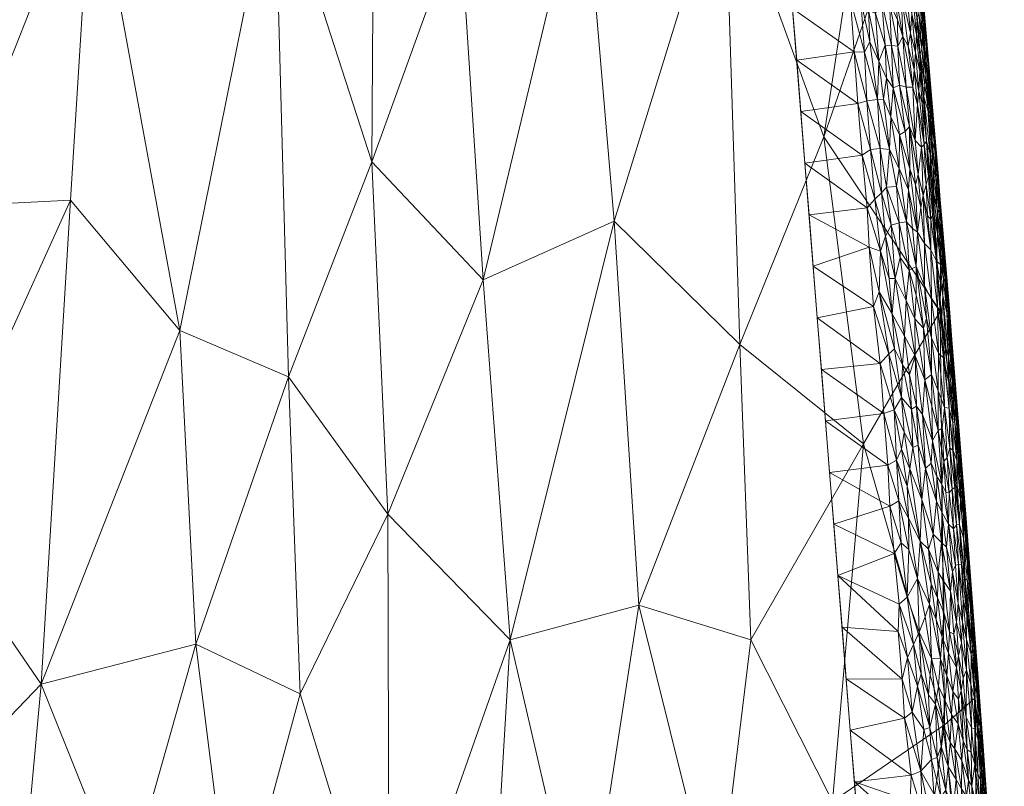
# Model space of a CAD drawing. Header units: millimetres. Extents: x -110 to 110, y 0 to 172.
# Tile 248 of 256: x 2 to 22, y 125 to 140. Entities that reach past the tile are written whole.
import ezdxf

# ---------------------------------------------------------------- set-up
doc = ezdxf.new("R2010")
doc.units = ezdxf.units.MM
doc.layers.add('A-GENM', color=13, linetype='Continuous')

# ---------------------------------------------------------------- blocks, each defined once
blk = doc.blocks.new('Model_FFAS1712-709GL0BF0 - Model_FFAS1712-709GL0BF0-430332-Preview')
at = {"layer": 'A-GENM', "lineweight": 9}
mesh = blk.add_polyface(dxfattribs=at)
corners = [(0, 169.952, 82.421), (-8.451, 169.75, 82.412), (-12.533, 168.757, 82.372), (-15.128, 165.537, 82.243), (-17.984, 148.925, 81.573), (-20.628, 115.234, 80.215), (-21.557, 81.455, 78.854), (-21.087, 64.575, 78.174), (-17.734, 57.01, 77.869), (-9.98, 53.953, 77.746), (6.908, 53.631, 77.733), (15.143, 55.351, 77.802), (20.446, 61.558, 78.052), (21.428, 95.265, 79.411), (16.038, 162.59, 82.124), (13.025, 168.426, 82.359), (6.593, 169.87, 82.417)]
mesh.append_faces([[corners[k] for k in face] for face in [(12, 10, 11)]], dxfattribs={"vtx0": -1})
mesh.append_faces([[corners[k] for k in face] for face in [(1, 3, 0), (13, 6, 12)]], dxfattribs={"vtx0": -1, "vtx1": -1})
mesh.append_faces([[corners[k] for k in face] for face in [(0, 4, 14), (6, 10, 12)]], dxfattribs={"vtx0": -1, "vtx1": -1, "vtx2": -1})
mesh.append_faces([[corners[k] for k in face] for face in [(0, 3, 4), (13, 5, 6), (6, 9, 10), (5, 13, 14)]], dxfattribs={"vtx0": -1, "vtx2": -1})
mesh.append_faces([[corners[k] for k in face] for face in [(8, 9, 7)]], dxfattribs={"vtx1": -1})
mesh.append_faces([[corners[k] for k in face] for face in [(16, 0, 14), (4, 5, 14), (6, 7, 9)]], dxfattribs={"vtx1": -1, "vtx2": -1})
mesh.append_faces([[corners[k] for k in face] for face in [(1, 2, 3), (14, 15, 16)]], dxfattribs={"vtx2": -1})
mesh = blk.add_polyface(dxfattribs=at)
corners = [(19.334, 143.746, 76.503), (18.447, 137.881, 75.332), (16.416, 143.451, 75.227), (3.51, 143.682, 74.668), (0.65, 136.466, 74.241), (-0.009, 147.442, 74.883), (9.219, 137.371, 74.354), (9.28, 146.781, 74.913), (11.011, 142.334, 74.697), (20.149, 142.784, 78.007), (19.019, 153.939, 78.512), (19.255, 131.618, 75.118), (16.732, 133.647, 74.604), (11.493, 134.96, 74.272), (16.472, 151.983, 75.875), (-2.893, 140.233, 74.464), (13.539, 143.532, 74.898), (14.164, 136.158, 74.485), (7.232, 143.511, 74.684), (4.937, 149.867, 75.037), (7.448, 149.743, 75.054), (5.3, 133.931, 74.105), (3.068, 136.588, 74.251), (7.514, 132.984, 74.069), (-1.651, 133.876, 74.09), (9.544, 130.184, 73.936), (20.819, 134.326, 77.295), (20.367, 141.823, 79.654), (20.841, 136.166, 79.426), (12.075, 150.74, 75.253), (19.805, 147.471, 79.882), (14.278, 150.91, 75.433), (0.131, 130.117, 73.869), (21.315, 130.509, 79.198)]
mesh.append_faces([[corners[k] for k in face] for face in [(33, 26, 28)]], dxfattribs={"vtx0": -1, "vtx1": -1})
mesh.append_faces([[corners[k] for k in face] for face in [(0, 1, 2), (3, 4, 5), (6, 7, 8), (9, 0, 10), (1, 11, 12), (8, 13, 6), (0, 2, 14), (4, 15, 5), (16, 17, 13), (18, 19, 20), (21, 3, 18), (3, 21, 22), (23, 18, 6), (15, 4, 24), (12, 17, 2), (16, 2, 17), (6, 13, 25), (13, 8, 16), (23, 6, 25), (7, 6, 18), (26, 11, 1), (18, 23, 21), (2, 1, 12), (1, 0, 9), (7, 29, 8), (9, 26, 1), (27, 26, 9), (20, 7, 18), (19, 18, 3), (29, 16, 8), (2, 16, 31), (4, 3, 22), (32, 24, 4), (32, 4, 22)]], dxfattribs={"vtx0": -1, "vtx1": -1, "vtx2": -1})
mesh.append_faces([[corners[k] for k in face] for face in [(26, 27, 28)]], dxfattribs={"vtx0": -1, "vtx2": -1})
mesh.append_faces([[corners[k] for k in face] for face in [(30, 27, 9)]], dxfattribs={"vtx1": -1, "vtx2": -1})
mesh = blk.add_polyface(dxfattribs=at)
corners = [(19.632, 140.62, 81.144), (19.784, 140.623, 81.092), (19.623, 141.271, 81.156), (17.891, 139.447, 81.191), (19.137, 138.564, 81.152), (19.066, 139.618, 81.194), (19.5, 140.4, 81.171), (19.399, 141.442, 81.215), (20.216, 139.999, 80.817), (20.1, 141.233, 80.877), (20.024, 140.842, 80.958), (19.825, 139.748, 81.069), (19.2, 140.666, 81.221), (19.383, 139.823, 81.175), (19.358, 140.468, 81.197), (19.883, 140.95, 81.047), (20.057, 139.928, 80.953), (20.166, 139.736, 80.875), (20.125, 138.895, 80.923), (19.959, 139.732, 81.011), (19.992, 138.936, 80.996), (19.321, 138.613, 81.143), (18.991, 140.68, 81.236), (19.275, 139.612, 81.18), (17.806, 140.499, 81.234), (19.544, 138.646, 81.118), (19.566, 139.423, 81.135), (17.722, 141.551, 81.276), (20.288, 139.247, 80.777), (20.262, 138.893, 80.819), (20.239, 140.388, 80.766), (20.315, 139.599, 80.722), (19.947, 140.271, 81.015), (19.259, 141.252, 81.233), (19.695, 139.752, 81.112), (19.862, 138.883, 81.047), (19.727, 139.075, 81.091), (19.664, 138.647, 81.097), (20.189, 141.36, 80.759), (20.271, 140.677, 80.696)]
mesh.append_faces([[corners[k] for k in face] for face in [(24, 22, 27)]], dxfattribs={"vtx0": -1, "vtx1": -1})
mesh.append_faces([[corners[k] for k in face] for face in [(0, 1, 2), (3, 4, 5), (6, 0, 7), (8, 9, 10), (0, 11, 1), (12, 13, 14), (15, 16, 10), (17, 10, 16), (18, 19, 20), (4, 21, 5), (22, 5, 23), (22, 24, 5), (23, 5, 21), (12, 22, 23), (13, 12, 23), (13, 25, 26), (21, 25, 23), (28, 17, 29), (30, 8, 31), (19, 16, 32), (32, 1, 19), (29, 16, 18), (14, 33, 12), (0, 6, 34), (11, 34, 35), (19, 1, 11), (20, 19, 11), (16, 19, 18), (35, 20, 11), (0, 34, 11), (26, 34, 6), (36, 35, 34), (25, 37, 26), (38, 30, 39), (9, 8, 30), (34, 26, 36), (37, 36, 26), (25, 13, 23), (14, 26, 6), (26, 14, 13), (6, 33, 14), (17, 28, 8), (10, 17, 8), (16, 29, 17), (16, 15, 32), (1, 32, 15)]], dxfattribs={"vtx0": -1, "vtx1": -1, "vtx2": -1})
mesh.append_faces([[corners[k] for k in face] for face in [(24, 3, 5)]], dxfattribs={"vtx1": -1, "vtx2": -1})
mesh = blk.add_polyface(dxfattribs=at)
corners = [(20.383, 140.398, 80.506), (20.398, 140.732, 80.384), (20.337, 141.073, 80.5), (20.539, 139.71, 80.068), (20.533, 139.426, 80.244), (20.608, 138.857, 80.071), (20.463, 139.937, 80.367), (20.467, 140.228, 80.257), (20.414, 139.577, 80.564), (20.335, 139.967, 80.663), (20.402, 139.219, 80.626), (20.449, 139.667, 80.469), (20.348, 140.308, 80.6), (20.528, 140.005, 79.899), (20.445, 140.967, 79.889), (20.443, 140.898, 80.032), (20.399, 141.042, 80.274), (20.262, 138.893, 80.819), (20.355, 138.544, 80.74), (20.288, 139.247, 80.777), (20.271, 140.677, 80.696), (20.384, 138.815, 80.687), (20.509, 138.934, 80.446), (20.526, 139.146, 80.352), (20.545, 139.701, 79.568), (20.498, 140.392, 79.768), (20.594, 139.287, 79.747), (20.239, 140.388, 80.766), (20.216, 139.999, 80.817), (20.315, 139.599, 80.722), (20.304, 140.981, 80.597), (20.488, 138.695, 80.529), (20.455, 138.568, 80.603), (20.609, 138.423, 80.244), (20.604, 139.08, 79.934), (20.648, 138.227, 80.134), (20.461, 140.548, 80.14), (20.69, 138.167, 79.731), (20.486, 140.408, 79.597), (20.427, 141.115, 79.626), (20.397, 141.53, 79.8), (20.604, 138.994, 79.54)]
mesh.append_faces([[corners[k] for k in face] for face in [(0, 1, 2), (3, 4, 5), (1, 6, 7), (8, 9, 10), (11, 0, 12), (13, 14, 15), (16, 1, 7), (17, 18, 19), (9, 12, 20), (18, 21, 19), (11, 22, 23), (6, 11, 23), (24, 25, 26), (27, 9, 20), (28, 19, 29), (3, 13, 15), (8, 11, 12), (0, 2, 30), (12, 0, 30), (0, 11, 6), (12, 9, 8), (10, 9, 29), (22, 8, 31), (30, 20, 12), (21, 32, 10), (9, 27, 29), (21, 10, 29), (31, 8, 10), (23, 33, 4), (3, 5, 34), (4, 35, 5), (3, 34, 13), (3, 36, 7), (26, 13, 34), (25, 14, 13), (37, 26, 34), (26, 25, 13), (29, 19, 21), (6, 23, 4), (7, 6, 4), (6, 1, 0), (3, 7, 4), (7, 36, 16), (8, 22, 11), (40, 14, 25), (15, 36, 3)]], dxfattribs={"vtx0": -1, "vtx1": -1, "vtx2": -1})
mesh.append_faces([[corners[k] for k in face] for face in [(25, 38, 39), (26, 41, 24)]], dxfattribs={"vtx0": -1, "vtx2": -1})
mesh.append_faces([[corners[k] for k in face] for face in [(24, 38, 25)]], dxfattribs={"vtx1": -1, "vtx2": -1})
mesh = blk.add_polyface(dxfattribs=at)
corners = [(18.733, 128.928, 80.767), (18.817, 127.876, 80.725), (19.963, 127.789, 80.719), (-19.322, 136.401, 81.065), (-18.893, 137.344, 81.106), (-19.218, 137.535, 81.111), (-19.058, 135.238, 81.022), (-19.399, 135.424, 81.026), (-19.505, 134.342, 80.981), (-19.141, 134.185, 80.979), (-19.585, 133.282, 80.939), (-19.389, 131.027, 80.852), (-19.306, 132.079, 80.894), (-19.684, 131.299, 80.861), (-19.223, 133.132, 80.937), (-19.66, 132.259, 80.898), (-19.572, 135.672, 81.024), (-19.465, 136.689, 81.067), (-19.387, 137.586, 81.104), (-19.139, 138.434, 81.147), (-19.309, 138.483, 81.14), (-18.975, 136.291, 81.064), (-19.654, 134.688, 80.984), (-18.81, 138.397, 81.149), (-19.569, 138.235, 81.103), (-19.6, 137.151, 81.068), (-18.727, 139.449, 81.191), (20.094, 126.018, 80.647), (18.901, 126.824, 80.683), (18.985, 125.772, 80.64), (19.137, 138.564, 81.152), (17.891, 139.447, 81.191), (17.975, 138.395, 81.149), (18.143, 136.291, 81.064), (19.328, 136.435, 81.066), (18.059, 137.343, 81.106), (18.227, 135.239, 81.022), (18.312, 134.187, 80.979), (19.456, 134.419, 80.986), (19.321, 138.613, 81.143), (19.398, 137.622, 81.104), (19.226, 137.51, 81.11), (19.489, 136.606, 81.062), (19.369, 135.633, 81.035), (19.667, 132.234, 80.897), (19.598, 133.258, 80.937), (18.396, 133.135, 80.937), (19.749, 131.179, 80.854), (18.48, 132.083, 80.894), (18.564, 131.031, 80.852), (19.791, 130.343, 80.821), (18.649, 129.98, 80.81), (19.883, 129.379, 80.782), (20.042, 126.814, 80.679), (-19.454, 138.974, 81.141)]
mesh.append_faces([[corners[k] for k in face] for face in [(14, 15, 12), (23, 5, 4), (33, 34, 35), (36, 43, 33)]], dxfattribs={"vtx0": -1, "vtx1": -1})
mesh.append_faces([[corners[k] for k in face] for face in [(3, 4, 5), (6, 7, 8), (9, 8, 10), (7, 3, 16), (3, 5, 17), (18, 19, 20), (15, 14, 10), (3, 7, 21), (8, 7, 22), (3, 17, 16), (19, 5, 23), (5, 19, 18), (5, 18, 17), (24, 25, 20), (20, 25, 18), (25, 17, 18), (39, 30, 40), (41, 34, 42), (43, 34, 33), (43, 36, 38), (44, 45, 46), (41, 40, 30), (34, 41, 35), (48, 47, 44), (50, 47, 49), (41, 30, 32), (37, 45, 38), (20, 54, 24)]], dxfattribs={"vtx0": -1, "vtx1": -1, "vtx2": -1})
mesh.append_faces([[corners[k] for k in face] for face in [(8, 9, 6), (3, 21, 4), (19, 23, 26), (27, 28, 29), (30, 31, 32), (45, 37, 46), (41, 32, 35), (47, 48, 49), (44, 46, 48), (50, 49, 51), (53, 1, 28)]], dxfattribs={"vtx0": -1, "vtx2": -1})
mesh.append_faces([[corners[k] for k in face] for face in [(0, 1, 2), (11, 12, 13), (6, 21, 7), (14, 9, 10), (36, 37, 38), (51, 0, 52)]], dxfattribs={"vtx1": -1, "vtx2": -1})
mesh = blk.add_polyface(dxfattribs=at)
corners = [(19.595, 137.64, 81.083), (19.544, 138.646, 81.118), (19.321, 138.613, 81.143), (20.191, 138.09, 80.891), (20.307, 137.808, 80.813), (20.125, 138.895, 80.923), (19.783, 137.626, 81.048), (19.984, 137.237, 80.985), (19.816, 138.289, 81.053), (20.541, 137.79, 80.537), (20.488, 138.695, 80.529), (20.455, 138.568, 80.603), (20.262, 138.893, 80.819), (20.69, 138.167, 79.731), (20.604, 138.994, 79.54), (20.594, 139.287, 79.747), (20.587, 138.355, 80.34), (20.66, 137.787, 80.23), (20.609, 138.423, 80.244), (20.68, 137.259, 80.295), (20.613, 137.528, 80.425), (19.862, 138.883, 81.047), (19.987, 137.924, 80.992), (19.398, 137.622, 81.104), (19.664, 138.647, 81.097), (20.437, 137.673, 80.694), (20.355, 138.544, 80.74), (20.526, 139.146, 80.352), (20.509, 138.934, 80.446), (20.648, 138.227, 80.134), (20.671, 138.246, 79.955), (20.608, 138.857, 80.071), (20.745, 137.387, 79.903), (20.756, 137.379, 79.746), (19.727, 139.075, 81.091), (19.992, 138.936, 80.996), (20.103, 137.991, 80.941), (20.402, 139.219, 80.626), (20.712, 137.608, 80.04), (20.723, 137.58, 79.483), (20.664, 138.287, 79.511), (20.604, 139.08, 79.934), (20.533, 139.426, 80.244), (20.384, 138.815, 80.687), (20.493, 137.723, 80.619), (20.374, 137.116, 80.778), (20.199, 137.226, 80.893), (20.777, 137.152, 79.601)]
mesh.append_faces([[corners[k] for k in face] for face in [(0, 1, 2), (3, 4, 5), (6, 7, 8), (9, 10, 11), (4, 12, 5), (13, 14, 15), (16, 17, 18), (19, 16, 20), (10, 20, 16), (21, 8, 22), (0, 2, 23), (24, 6, 8), (1, 0, 6), (25, 26, 4), (16, 27, 28), (16, 19, 17), (29, 30, 31), (13, 32, 33), (34, 8, 21), (35, 21, 36), (35, 36, 3), (10, 37, 11), (7, 22, 8), (36, 21, 22), (38, 30, 29), (30, 13, 41), (18, 17, 29), (29, 42, 18), (20, 10, 9), (11, 43, 44), (11, 44, 9), (26, 44, 43), (30, 38, 32), (38, 29, 17), (13, 30, 32), (30, 41, 31), (45, 4, 3), (22, 46, 36), (35, 3, 5), (3, 36, 46), (4, 26, 12), (44, 26, 25), (18, 27, 16), (16, 28, 10), (6, 24, 1), (34, 24, 8), (39, 13, 47)]], dxfattribs={"vtx0": -1, "vtx1": -1, "vtx2": -1})
mesh.append_faces([[corners[k] for k in face] for face in [(13, 39, 40)]], dxfattribs={"vtx0": -1, "vtx2": -1})
mesh.append_faces([[corners[k] for k in face] for face in [(40, 14, 13)]], dxfattribs={"vtx1": -1, "vtx2": -1})
mesh = blk.add_polyface(dxfattribs=at)
corners = [(19.984, 137.237, 80.985), (19.783, 137.626, 81.048), (19.932, 136.866, 80.996), (20.316, 136.899, 80.825), (20.199, 137.226, 80.893), (20.357, 135.937, 80.81), (20.69, 138.167, 79.731), (20.756, 137.379, 79.746), (20.777, 137.152, 79.601), (19.728, 136.854, 81.04), (19.595, 137.64, 81.083), (19.621, 136.736, 81.053), (20.171, 136.799, 80.908), (20.745, 137.387, 79.903), (20.774, 136.872, 80.008), (20.844, 136.156, 79.903), (20.631, 136.192, 80.54), (20.579, 137.078, 80.544), (20.533, 136.903, 80.623), (20.823, 136.599, 79.688), (20.723, 137.58, 79.483), (20.782, 136.873, 79.454), (20.68, 137.259, 80.295), (20.762, 136.4, 80.225), (20.733, 137.047, 80.155), (20.797, 136.333, 80.107), (20.681, 136.34, 80.441), (20.437, 137.673, 80.694), (20.307, 137.808, 80.813), (20.374, 137.116, 80.778), (20.428, 136.441, 80.751), (20.191, 138.09, 80.891), (19.489, 136.606, 81.062), (19.398, 137.622, 81.104), (19.226, 137.51, 81.11), (20.541, 137.79, 80.537), (20.493, 137.723, 80.619), (20.628, 137.047, 80.46), (20.692, 136.724, 80.365), (20.613, 137.528, 80.425), (20.134, 136.144, 80.92), (19.987, 137.924, 80.992), (19.822, 136.077, 81.003), (20.712, 137.608, 80.04), (19.982, 136.125, 80.968), (20.66, 137.787, 80.23), (20.472, 136.685, 80.703), (20.565, 136.279, 80.622)]
mesh.append_faces([[corners[k] for k in face] for face in [(20, 8, 21)]], dxfattribs={"vtx0": -1, "vtx1": -1})
mesh.append_faces([[corners[k] for k in face] for face in [(0, 1, 2), (3, 4, 5), (6, 7, 8), (9, 10, 11), (4, 12, 5), (13, 14, 15), (16, 17, 18), (19, 13, 15), (22, 23, 24), (23, 25, 24), (16, 26, 17), (27, 28, 29), (30, 29, 3), (3, 29, 31), (32, 33, 34), (10, 33, 11), (17, 35, 36), (37, 26, 38), (37, 38, 39), (0, 40, 12), (2, 40, 0), (9, 1, 10), (12, 4, 41), (12, 41, 0), (11, 42, 9), (33, 32, 11), (43, 24, 14), (27, 18, 36), (35, 37, 39), (9, 44, 2), (36, 18, 17), (22, 39, 38), (23, 22, 38), (22, 24, 45), (43, 45, 24), (27, 46, 18), (47, 18, 46), (26, 37, 17), (17, 37, 35), (43, 14, 13), (25, 14, 24), (29, 30, 46), (27, 29, 46), (31, 4, 3), (9, 2, 1), (13, 19, 7), (19, 21, 8), (19, 8, 7)]], dxfattribs={"vtx0": -1, "vtx1": -1, "vtx2": -1})
mesh = blk.add_polyface(dxfattribs=at)
corners = [(20.184, 135.161, 80.891), (20.327, 135.237, 80.83), (20.134, 136.144, 80.92), (19.369, 135.633, 81.035), (19.603, 135.55, 81.017), (19.328, 136.435, 81.066), (20.533, 136.903, 80.623), (20.565, 136.279, 80.622), (20.631, 136.192, 80.54), (20.844, 136.156, 79.903), (20.874, 135.934, 79.753), (20.823, 136.599, 79.688), (19.707, 135.854, 81.015), (19.621, 136.736, 81.053), (19.489, 136.606, 81.062), (20.357, 135.937, 80.81), (20.498, 134.841, 80.731), (20.501, 135.703, 80.711), (19.982, 136.125, 80.968), (20.875, 135.986, 79.621), (20.921, 134.937, 80.009), (20.852, 135.622, 80.098), (20.628, 135.574, 80.587), (20.743, 135.341, 80.437), (20.472, 136.685, 80.703), (20.428, 136.441, 80.751), (20.003, 135.416, 80.949), (19.903, 134.99, 80.961), (19.822, 136.077, 81.003), (20.255, 136.012, 80.867), (20.171, 136.799, 80.908), (19.78, 134.993, 80.98), (19.728, 136.854, 81.04), (20.681, 136.34, 80.441), (20.766, 135.912, 80.313), (20.692, 136.724, 80.365), (20.762, 136.4, 80.225), (20.823, 135.615, 80.207), (20.797, 136.333, 80.107), (20.774, 136.872, 80.008), (20.782, 136.873, 79.454), (20.946, 135.035, 79.75), (20.928, 135.337, 79.637), (20.842, 136.166, 79.426), (20.901, 135.459, 79.397), (20.888, 134.978, 80.136), (20.825, 135.274, 80.271), (20.316, 136.899, 80.825), (19.932, 136.866, 80.996)]
mesh.append_faces([[corners[k] for k in face] for face in [(43, 19, 44), (40, 19, 43)]], dxfattribs={"vtx0": -1, "vtx1": -1})
mesh.append_faces([[corners[k] for k in face] for face in [(0, 1, 2), (3, 4, 5), (6, 7, 8), (9, 10, 11), (12, 13, 14), (15, 16, 17), (0, 2, 18), (10, 19, 11), (20, 9, 21), (8, 22, 23), (17, 22, 24), (17, 24, 25), (26, 0, 18), (12, 27, 28), (14, 5, 4), (12, 14, 4), (15, 17, 25), (2, 1, 29), (30, 29, 15), (18, 28, 26), (12, 4, 31), (13, 12, 28), (28, 18, 32), (33, 23, 34), (23, 33, 8), (33, 34, 35), (36, 35, 34), (37, 36, 34), (38, 36, 21), (24, 22, 7), (22, 8, 7), (21, 9, 38), (39, 38, 9), (19, 40, 11), (41, 42, 10), (41, 10, 9), (19, 10, 42), (44, 19, 42), (37, 45, 21), (36, 37, 21), (46, 37, 34), (23, 46, 34), (15, 25, 47), (2, 29, 30), (1, 15, 29), (27, 26, 28), (2, 48, 18)]], dxfattribs={"vtx0": -1, "vtx1": -1, "vtx2": -1})
mesh = blk.add_polyface(dxfattribs=at)
corners = [(20.077, 119.981, 74.475), (20.908, 125.882, 75.68), (21.605, 117.86, 75.427), (14.667, 128.326, 74.037), (12.041, 127.616, 73.853), (14.164, 136.158, 74.485), (21.538, 126.437, 77.405), (21.315, 130.509, 79.198), (21.723, 124.847, 78.969), (22.13, 119.186, 78.741), (20.819, 134.326, 77.295), (7.514, 132.984, 74.069), (5.623, 127.53, 73.732), (5.3, 133.931, 74.105), (13.552, 121.091, 73.527), (16.952, 127.615, 74.233), (16.732, 133.647, 74.604), (0.131, 130.117, 73.869), (3.068, 136.588, 74.251), (2.465, 126.714, 73.672), (1.56, 116.897, 73.097), (-0.373, 123.76, 73.497), (11.493, 134.96, 74.272), (7.754, 126.516, 73.692), (4.181, 122.436, 73.426), (9.57, 120.597, 73.371), (6.388, 121.471, 73.382), (9.544, 130.184, 73.936), (16.263, 121.926, 73.779), (19.255, 131.618, 75.118), (18.619, 124.317, 74.327), (11.579, 119.863, 73.376)]
mesh.append_faces([[corners[k] for k in face] for face in [(0, 1, 2), (3, 4, 5), (6, 10, 7), (11, 12, 13), (4, 3, 14), (15, 3, 16), (17, 18, 19), (20, 21, 19), (5, 4, 22), (23, 12, 11), (17, 19, 21), (19, 12, 24), (24, 20, 19), (23, 25, 26), (4, 25, 27), (3, 28, 14), (16, 3, 5), (29, 30, 15), (4, 14, 31), (4, 27, 22), (15, 30, 28), (30, 29, 1), (10, 1, 29), (2, 1, 6), (23, 11, 27), (25, 23, 27), (23, 26, 12), (24, 12, 26), (19, 13, 12), (2, 6, 9), (10, 6, 1), (1, 0, 30), (4, 31, 25), (3, 15, 28), (29, 15, 16), (19, 18, 13)]], dxfattribs={"vtx0": -1, "vtx1": -1, "vtx2": -1})
mesh.append_faces([[corners[k] for k in face] for face in [(6, 7, 8, 9)]], dxfattribs={"vtx0": -1, "vtx3": -1})
mesh = blk.add_polyface(dxfattribs=at)
corners = [(20.946, 135.035, 79.75), (20.844, 136.156, 79.903), (20.945, 134.909, 79.871), (19.456, 134.419, 80.986), (19.772, 133.452, 80.933), (19.575, 134.719, 80.991), (20.763, 134.39, 80.487), (20.628, 135.574, 80.587), (20.645, 134.567, 80.617), (20.501, 135.703, 80.711), (19.84, 134.271, 80.951), (20.091, 133.817, 80.894), (19.903, 134.99, 80.961), (20.888, 134.978, 80.136), (20.921, 134.937, 80.009), (20.852, 135.622, 80.098), (20.743, 135.341, 80.437), (20.855, 134.201, 80.356), (20.327, 135.237, 80.83), (20.498, 134.841, 80.731), (20.357, 135.937, 80.81), (20.127, 134.541, 80.899), (20.985, 134.274, 79.926), (21.003, 134.257, 79.797), (21.009, 134.375, 79.496), (20.901, 135.459, 79.397), (20.928, 135.337, 79.637), (21.037, 133.997, 79.613), (20.982, 134.667, 79.627), (20.959, 134.287, 80.051), (20.825, 135.274, 80.271), (20.823, 135.615, 80.207), (20.872, 134.642, 80.255), (20.646, 133.777, 80.64), (20.541, 134.175, 80.712), (20.483, 133.974, 80.75), (20.304, 134.165, 80.835), (20.184, 135.161, 80.891), (20.003, 135.416, 80.949), (19.78, 134.993, 80.98), (19.603, 135.55, 81.017), (19.369, 135.633, 81.035), (20.328, 134.651, 80.828), (21.019, 134.044, 79.34), (20.96, 134.752, 79.369), (19.707, 135.854, 81.015), (19.887, 133.557, 80.923)]
mesh.append_faces([[corners[k] for k in face] for face in [(0, 1, 2), (3, 4, 5), (6, 7, 8), (9, 8, 7), (10, 11, 12), (13, 14, 15), (16, 6, 17), (18, 19, 20), (21, 12, 11), (2, 22, 23), (22, 2, 14), (24, 25, 26), (27, 24, 28), (29, 14, 13), (30, 13, 31), (32, 30, 16), (7, 6, 16), (9, 19, 8), (19, 33, 8), (33, 19, 34), (35, 34, 18), (36, 37, 21), (21, 38, 12), (10, 39, 40), (5, 10, 40), (5, 41, 3), (22, 14, 29), (16, 17, 32), (37, 36, 42), (37, 42, 18), (40, 41, 5), (36, 35, 42), (35, 18, 42), (26, 0, 28), (28, 0, 23), (0, 2, 23), (26, 28, 24), (1, 14, 2), (32, 29, 13), (23, 27, 28), (13, 30, 32), (18, 34, 19), (10, 12, 39), (45, 39, 12), (37, 38, 21), (5, 46, 10)]], dxfattribs={"vtx0": -1, "vtx1": -1, "vtx2": -1})
mesh.append_faces([[corners[k] for k in face] for face in [(24, 44, 25)]], dxfattribs={"vtx0": -1, "vtx2": -1})
mesh.append_faces([[corners[k] for k in face] for face in [(43, 44, 24)]], dxfattribs={"vtx1": -1, "vtx2": -1})
mesh = blk.add_polyface(dxfattribs=at)
corners = [(20.193, 133.028, 80.852), (20.091, 133.817, 80.894), (20.05, 133.231, 80.888), (20.541, 134.175, 80.712), (20.643, 133.035, 80.658), (20.646, 133.777, 80.64), (21.009, 134.375, 79.496), (21.037, 133.997, 79.613), (21.067, 133.66, 79.466), (21.12, 132.768, 79.764), (21.097, 133.243, 79.603), (21.046, 133.631, 79.836), (19.772, 133.452, 80.933), (19.887, 133.557, 80.923), (19.575, 134.719, 80.991), (20.781, 132.696, 80.552), (20.308, 133.414, 80.825), (20.127, 134.541, 80.899), (20.959, 134.287, 80.051), (20.872, 134.642, 80.255), (20.989, 133.389, 80.163), (21.128, 132.902, 79.457), (21.138, 132.63, 79.283), (21.079, 133.337, 79.312), (20.763, 134.39, 80.487), (20.789, 133.47, 80.512), (20.886, 133.371, 80.384), (20.645, 134.567, 80.617), (21.019, 134.044, 79.34), (21.057, 132.601, 80.114), (21, 132.845, 80.223), (21.068, 133.152, 79.922), (21.013, 133.587, 80.033), (21.062, 132.904, 80.03), (20.855, 134.201, 80.356), (20.912, 132.356, 80.422), (20.483, 133.974, 80.75), (20.509, 132.924, 80.737), (19.88, 132.313, 80.885), (19.598, 133.258, 80.937), (20.304, 134.165, 80.835), (20.029, 132.559, 80.874), (20.933, 133.573, 80.272), (19.456, 134.419, 80.986), (19.84, 134.271, 80.951), (20.985, 134.274, 79.926), (21.003, 134.257, 79.797)]
mesh.append_faces([[corners[k] for k in face] for face in [(0, 1, 2), (3, 4, 5), (6, 7, 8), (9, 10, 11), (12, 13, 14), (5, 4, 15), (1, 16, 17), (18, 19, 20), (24, 25, 26), (25, 24, 27), (8, 28, 6), (29, 20, 30), (31, 32, 33), (11, 31, 9), (26, 34, 24), (27, 5, 25), (25, 35, 26), (25, 5, 15), (36, 37, 4), (38, 12, 39), (40, 37, 36), (16, 40, 17), (41, 2, 13), (42, 19, 34), (26, 30, 42), (37, 40, 16), (12, 43, 39), (1, 44, 2), (13, 2, 44), (20, 33, 32), (30, 20, 42), (19, 42, 20), (26, 42, 34), (45, 32, 31), (45, 31, 11), (20, 32, 18), (20, 29, 33), (16, 1, 0), (8, 21, 23), (10, 8, 7), (8, 10, 21), (11, 10, 7), (32, 45, 18), (45, 11, 46), (11, 7, 46), (4, 3, 36), (41, 13, 12)]], dxfattribs={"vtx0": -1, "vtx1": -1, "vtx2": -1})
mesh.append_faces([[corners[k] for k in face] for face in [(21, 22, 23), (8, 23, 28)]], dxfattribs={"vtx0": -1, "vtx2": -1})
mesh = blk.add_polyface(dxfattribs=at)
corners = [(20.789, 133.47, 80.512), (20.781, 132.696, 80.552), (20.912, 132.356, 80.422), (19.667, 132.234, 80.897), (19.932, 131.281, 80.846), (19.88, 132.313, 80.885), (20.339, 132.383, 80.8), (20.52, 131.114, 80.72), (20.463, 132.216, 80.754), (20.265, 131.542, 80.803), (20.235, 132.323, 80.827), (20.029, 132.559, 80.874), (20.643, 133.035, 80.658), (20.778, 131.892, 80.577), (21.057, 132.601, 80.114), (21.122, 132.059, 80.018), (21.062, 132.904, 80.03), (21.194, 131.507, 79.879), (21.128, 132.391, 79.893), (21.084, 131.484, 80.218), (21.078, 132.046, 80.154), (21.001, 132.343, 80.282), (21.197, 131.923, 79.255), (21.138, 132.63, 79.283), (21.195, 132.06, 79.436), (21.128, 132.902, 79.457), (21.018, 131.532, 80.329), (20.862, 131.935, 80.501), (20.886, 133.371, 80.384), (20.649, 132.384, 80.661), (20.509, 132.924, 80.737), (20.663, 131.688, 80.657), (20.308, 133.414, 80.825), (20.193, 133.028, 80.852), (20.05, 133.231, 80.888), (19.598, 133.258, 80.937), (19.772, 133.452, 80.933), (20.086, 131.857, 80.845), (20.029, 131.509, 80.843), (21, 132.845, 80.223), (20.374, 131.592, 80.775), (21.163, 131.276, 80.053), (21.156, 132.49, 79.593), (21.12, 132.768, 79.764), (21.17, 132.092, 79.771), (21.068, 133.152, 79.922), (20.962, 131.34, 80.418), (21.097, 133.243, 79.603), (21.214, 131.764, 79.564)]
mesh.append_faces([[corners[k] for k in face] for face in [(0, 1, 2), (3, 4, 5), (6, 7, 8), (9, 10, 11), (12, 13, 1), (14, 15, 16), (15, 17, 18), (19, 20, 21), (23, 25, 24), (26, 21, 2), (1, 27, 2), (28, 2, 21), (29, 13, 12), (29, 12, 30), (8, 31, 30), (32, 8, 30), (33, 6, 32), (10, 34, 11), (35, 3, 5), (11, 36, 5), (9, 11, 37), (5, 38, 37), (33, 34, 10), (39, 28, 21), (9, 40, 10), (15, 20, 41), (39, 21, 20), (15, 18, 16), (42, 43, 44), (45, 16, 18), (20, 15, 14), (2, 27, 46), (13, 27, 1), (43, 45, 18), (20, 14, 39), (6, 33, 10), (6, 10, 40), (32, 6, 8), (25, 47, 42), (25, 42, 24), (48, 24, 42), (44, 48, 42), (44, 43, 18), (47, 43, 42), (30, 31, 29), (31, 13, 29), (5, 37, 11), (17, 44, 18)]], dxfattribs={"vtx0": -1, "vtx1": -1, "vtx2": -1})
mesh.append_faces([[corners[k] for k in face] for face in [(22, 23, 24)]], dxfattribs={"vtx1": -1, "vtx2": -1})
mesh = blk.add_polyface(dxfattribs=at)
corners = [(21.256, 131.216, 79.226), (21.197, 131.923, 79.255), (21.195, 132.06, 79.436), (20.029, 131.509, 80.843), (19.88, 132.313, 80.885), (19.932, 131.281, 80.846), (20.635, 131.222, 80.672), (20.463, 132.216, 80.754), (20.52, 131.114, 80.72), (20.894, 131.254, 80.493), (20.934, 130.631, 80.475), (21.003, 130.62, 80.405), (21.169, 130.765, 80.122), (21.163, 131.276, 80.053), (21.084, 131.484, 80.218), (20.853, 130.793, 80.54), (20.663, 131.688, 80.657), (20.755, 130.949, 80.605), (20.778, 131.892, 80.577), (19.667, 132.234, 80.897), (19.749, 131.179, 80.854), (21.001, 132.343, 80.282), (21.018, 131.532, 80.329), (21.232, 130.484, 80), (21.194, 131.507, 79.879), (21.225, 131.472, 79.691), (21.17, 132.092, 79.771), (21.27, 130.679, 79.787), (21.298, 130.592, 79.62), (20.862, 131.935, 80.501), (20.912, 132.356, 80.422), (20.962, 131.34, 80.418), (20.745, 130.444, 80.614), (20.144, 130.75, 80.804), (20.199, 131.106, 80.805), (19.975, 130.457, 80.814), (21.062, 130.692, 80.327), (21.12, 130.723, 80.231), (21.078, 132.046, 80.154), (21.225, 130.907, 79.924), (21.122, 132.059, 80.018), (21.214, 131.764, 79.564), (21.269, 131.097, 79.487), (21.343, 130.181, 79.332), (20.174, 130.101, 80.781), (20.086, 131.857, 80.845), (20.265, 131.542, 80.803), (20.447, 130.481, 80.734), (20.374, 131.592, 80.775), (20.339, 132.383, 80.8)]
mesh.append_faces([[corners[k] for k in face] for face in [(3, 4, 5), (6, 7, 8), (9, 10, 11), (12, 13, 14), (15, 16, 17), (16, 15, 18), (5, 19, 20), (14, 21, 22), (23, 13, 12), (24, 25, 26), (27, 25, 24), (25, 27, 28), (18, 9, 29), (22, 30, 31), (10, 9, 15), (17, 6, 32), (33, 34, 3), (5, 20, 35), (36, 22, 31), (22, 37, 14), (12, 14, 37), (38, 14, 13), (23, 39, 13), (39, 40, 13), (2, 41, 42), (39, 27, 24), (39, 24, 40), (22, 36, 37), (36, 31, 11), (11, 31, 9), (29, 9, 31), (15, 9, 18), (42, 25, 28), (43, 0, 42), (25, 42, 41), (0, 2, 42), (6, 17, 16), (7, 6, 16), (8, 32, 6), (33, 5, 44), (45, 3, 34), (5, 33, 3), (45, 34, 46), (34, 47, 46), (48, 47, 8), (47, 48, 46), (49, 48, 8), (26, 25, 41)]], dxfattribs={"vtx0": -1, "vtx1": -1, "vtx2": -1})
mesh.append_faces([[corners[k] for k in face] for face in [(0, 1, 2)]], dxfattribs={"vtx1": -1, "vtx2": -1})
mesh = blk.add_polyface(dxfattribs=at)
corners = [(21.232, 130.484, 80), (21.212, 129.969, 80.131), (21.299, 129.693, 79.947), (21.366, 129.801, 79.169), (21.343, 130.181, 79.332), (21.426, 129.103, 79.306), (20.852, 130.221, 80.549), (20.853, 130.793, 80.54), (20.755, 130.949, 80.605), (19.791, 130.343, 80.821), (18.649, 129.98, 80.81), (19.883, 129.379, 80.782), (19.975, 130.457, 80.814), (20.021, 129.6, 80.781), (21.153, 129.963, 80.243), (21.258, 129.156, 80.131), (21.062, 130.692, 80.327), (21.09, 129.881, 80.338), (21.316, 130.509, 79.198), (20.675, 129.777, 80.645), (20.745, 130.444, 80.614), (20.52, 131.114, 80.72), (20.447, 130.481, 80.734), (20.581, 129.469, 80.676), (20.415, 129.634, 80.725), (19.932, 131.281, 80.846), (20.174, 130.101, 80.781), (20.144, 130.75, 80.804), (20.199, 131.106, 80.805), (19.749, 131.179, 80.854), (20.179, 129.462, 80.761), (21.298, 130.592, 79.62), (21.324, 130.376, 79.48), (21.269, 131.097, 79.487), (21.287, 130.18, 79.87), (21.323, 130.005, 79.752), (21.27, 130.679, 79.787), (21.169, 130.765, 80.122), (21.12, 130.723, 80.231), (21.225, 130.907, 79.924), (21.376, 129.179, 79.772), (21.003, 130.62, 80.405), (20.992, 129.978, 80.441), (21.361, 129.713, 79.632), (21.38, 129.673, 79.426), (20.846, 129.601, 80.558), (20.949, 129.511, 80.489), (20.934, 130.631, 80.475), (21.256, 131.216, 79.226)]
mesh.append_faces([[corners[k] for k in face] for face in [(0, 1, 2), (3, 4, 5), (6, 7, 8), (9, 10, 11), (12, 9, 13), (14, 15, 1), (14, 16, 17), (19, 20, 21), (22, 19, 21), (23, 19, 22), (23, 22, 24), (25, 12, 26), (27, 24, 28), (24, 22, 28), (13, 9, 11), (9, 12, 29), (30, 12, 13), (31, 32, 33), (34, 35, 36), (36, 35, 31), (1, 37, 38), (37, 1, 0), (14, 1, 38), (16, 14, 38), (2, 34, 0), (0, 34, 39), (40, 34, 2), (41, 17, 16), (6, 42, 7), (36, 39, 34), (42, 17, 41), (32, 43, 44), (40, 35, 34), (31, 35, 43), (33, 32, 4), (6, 8, 20), (45, 6, 20), (6, 46, 42), (6, 45, 46), (19, 45, 20), (24, 27, 26), (12, 30, 26), (7, 42, 47), (41, 47, 42), (43, 32, 31), (4, 32, 44)]], dxfattribs={"vtx0": -1, "vtx1": -1, "vtx2": -1})
mesh.append_faces([[corners[k] for k in face] for face in [(4, 3, 18), (4, 18, 48)]], dxfattribs={"vtx0": -1, "vtx2": -1})
mesh = blk.add_polyface(dxfattribs=at)
corners = [(20.895, 128.807, 80.532), (20.846, 129.601, 80.558), (20.781, 129.001, 80.592), (21.195, 129.162, 80.24), (21.258, 129.156, 80.131), (21.153, 129.963, 80.243), (20.675, 129.777, 80.645), (20.174, 130.101, 80.781), (20.179, 129.462, 80.761), (20.356, 128.868, 80.717), (21.287, 128.449, 80.148), (21.33, 128.835, 80.01), (21.369, 128.868, 79.886), (21.299, 129.693, 79.947), (20.898, 128.175, 80.531), (20.146, 128.488, 80.733), (20.021, 129.6, 80.781), (19.883, 129.379, 80.782), (21.364, 128.117, 80.03), (21.456, 128.113, 79.735), (21.376, 129.179, 79.772), (21.442, 128.656, 79.587), (21.361, 129.713, 79.632), (21.073, 129.006, 80.395), (20.992, 129.978, 80.441), (20.949, 129.511, 80.489), (21.03, 128.613, 80.442), (20.603, 128.345, 80.649), (20.415, 129.634, 80.725), (21.426, 129.103, 79.306), (21.38, 129.673, 79.426), (21.435, 128.915, 79.452), (19.982, 128.348, 80.739), (18.733, 128.928, 80.767), (21.323, 130.005, 79.752), (21.212, 129.969, 80.131), (21.09, 129.881, 80.338), (21.188, 128.366, 80.297), (21.133, 129.134, 80.325), (21.408, 128.13, 79.911), (20.639, 128.762, 80.645), (20.581, 129.469, 80.676), (20.765, 128.472, 80.595), (21.487, 128.288, 79.337), (21.468, 128.386, 79.112), (21.417, 129.094, 79.141), (21.366, 129.801, 79.169), (21.48, 128.279, 79.468), (21.343, 130.181, 79.332)]
mesh.append_faces([[corners[k] for k in face] for face in [(45, 29, 44), (46, 29, 45)]], dxfattribs={"vtx0": -1, "vtx1": -1})
mesh.append_faces([[corners[k] for k in face] for face in [(0, 1, 2), (3, 4, 5), (2, 1, 6), (7, 8, 9), (4, 3, 10), (11, 12, 13), (0, 2, 14), (15, 16, 17), (18, 4, 10), (4, 18, 11), (19, 20, 12), (20, 21, 22), (23, 24, 25), (1, 0, 26), (25, 26, 23), (9, 27, 28), (7, 9, 28), (9, 8, 15), (29, 30, 31), (32, 15, 17), (17, 33, 32), (19, 21, 20), (21, 31, 22), (22, 34, 20), (35, 4, 11), (5, 36, 3), (37, 38, 23), (12, 11, 39), (35, 11, 13), (20, 13, 12), (26, 25, 1), (38, 37, 3), (23, 38, 24), (3, 36, 38), (24, 38, 36), (40, 28, 27), (2, 41, 42), (41, 2, 6), (14, 2, 42), (40, 42, 41), (28, 40, 41), (15, 8, 16), (43, 44, 29), (22, 31, 30), (43, 29, 31), (31, 21, 47), (48, 30, 29)]], dxfattribs={"vtx0": -1, "vtx1": -1, "vtx2": -1})
mesh = blk.add_polyface(dxfattribs=at)
corners = [(21.468, 128.386, 79.112), (21.544, 127.547, 79.252), (21.519, 127.678, 79.083), (20.826, 127.229, 80.557), (20.863, 127.675, 80.546), (20.736, 128.031, 80.601), (21.012, 127.783, 80.465), (20.895, 128.807, 80.532), (20.898, 128.175, 80.531), (20.644, 127.24, 80.615), (20.516, 128.085, 80.665), (20.392, 127.773, 80.681), (21.408, 128.13, 79.911), (21.364, 128.117, 80.03), (21.45, 127.327, 79.93), (21.287, 128.449, 80.148), (21.279, 127.977, 80.198), (21.361, 127.622, 80.092), (21.48, 128.279, 79.468), (21.53, 127.628, 79.425), (21.487, 128.288, 79.337), (21.03, 128.613, 80.442), (20.765, 128.472, 80.595), (20.639, 128.762, 80.645), (21.097, 127.731, 80.405), (21.155, 127.979, 80.348), (21.259, 127.559, 80.251), (21.197, 127.289, 80.328), (20.603, 128.345, 80.649), (20.356, 128.868, 80.717), (21.49, 127.997, 79.571), (21.516, 127.337, 79.691), (21.456, 128.113, 79.735), (21.482, 127.431, 79.811), (20.146, 128.488, 80.733), (19.982, 128.348, 80.739), (20.156, 127.26, 80.69), (20.277, 127.519, 80.688), (19.963, 127.789, 80.719), (21.195, 129.162, 80.24), (21.188, 128.366, 80.297), (21.33, 128.835, 80.01), (21.369, 128.868, 79.886), (21.073, 129.006, 80.395), (20.989, 127.344, 80.481), (21.435, 128.915, 79.452), (21.442, 128.656, 79.587), (21.536, 127.344, 79.566), (18.733, 128.928, 80.767)]
mesh.append_faces([[corners[k] for k in face] for face in [(0, 1, 2)]], dxfattribs={"vtx0": -1, "vtx1": -1})
mesh.append_faces([[corners[k] for k in face] for face in [(3, 4, 5), (6, 7, 8), (9, 10, 11), (12, 13, 14), (15, 16, 17), (18, 19, 20), (1, 0, 20), (7, 6, 21), (22, 23, 5), (22, 5, 4), (24, 25, 21), (26, 25, 27), (28, 29, 10), (30, 19, 18), (31, 30, 32), (32, 33, 31), (34, 11, 29), (35, 36, 37), (37, 11, 34), (38, 36, 35), (35, 37, 34), (33, 12, 14), (16, 15, 39), (16, 39, 40), (13, 15, 17), (13, 12, 41), (17, 14, 13), (32, 42, 12), (40, 26, 16), (25, 26, 40), (43, 21, 25), (27, 25, 24), (43, 25, 40), (32, 12, 33), (8, 4, 44), (3, 5, 28), (28, 5, 23), (4, 8, 22), (6, 8, 44), (6, 24, 21), (11, 10, 29), (9, 28, 10), (19, 1, 20), (20, 45, 18), (30, 18, 46), (32, 30, 46), (19, 30, 47), (48, 38, 35)]], dxfattribs={"vtx0": -1, "vtx1": -1, "vtx2": -1})
mesh = blk.add_polyface(dxfattribs=at)
corners = [(21.155, 127.055, 80.371), (21.251, 126.575, 80.297), (21.197, 127.289, 80.328), (20.728, 126.308, 80.573), (20.877, 125.901, 80.52), (20.789, 126.669, 80.562), (21.022, 125.526, 80.458), (21.052, 126.093, 80.446), (20.92, 126.374, 80.51), (21.08, 126.561, 80.429), (21.185, 125.901, 80.365), (21.195, 126.409, 80.351), (20.989, 127.344, 80.481), (20.959, 126.883, 80.496), (20.424, 124.94, 80.588), (20.489, 125.791, 80.608), (20.248, 126.14, 80.644), (20.761, 125.219, 80.541), (20.609, 125.827, 80.589), (20.863, 127.675, 80.546), (21.122, 125.393, 80.407), (20.644, 127.24, 80.615), (20.826, 127.229, 80.557), (20.603, 128.345, 80.649), (20.585, 126.493, 80.611), (20.392, 127.773, 80.681), (20.277, 127.519, 80.688), (20.433, 126.926, 80.65), (20.844, 125.439, 80.523), (20.356, 126.671, 80.652), (20.094, 126.018, 80.647), (20.156, 127.26, 80.69), (18.901, 126.824, 80.683), (20.042, 126.814, 80.679), (19.963, 127.789, 80.719), (21.097, 127.731, 80.405), (21.012, 127.783, 80.465), (20.64, 125.174, 80.566), (18.817, 127.876, 80.725)]
mesh.append_faces([[corners[k] for k in face] for face in [(0, 1, 2), (3, 4, 5), (6, 7, 8), (9, 10, 11), (12, 13, 9), (14, 15, 16), (17, 3, 18), (19, 13, 12), (0, 12, 9), (7, 13, 8), (6, 20, 7), (21, 22, 23), (24, 21, 25), (8, 5, 4), (25, 26, 27), (17, 28, 3), (29, 27, 26), (15, 29, 16), (14, 16, 30), (26, 31, 29), (16, 29, 31), (18, 27, 29), (32, 30, 33), (33, 30, 16), (16, 31, 33), (33, 31, 34), (18, 29, 15), (25, 27, 24), (0, 2, 35), (0, 35, 36), (1, 0, 11), (13, 19, 22), (8, 13, 22), (13, 7, 9), (7, 20, 10), (0, 9, 11), (7, 10, 9), (0, 36, 12), (5, 22, 21), (6, 8, 4), (22, 5, 8), (3, 21, 24), (21, 3, 5), (3, 24, 18), (3, 28, 4), (27, 18, 24), (37, 18, 15), (33, 34, 38)]], dxfattribs={"vtx0": -1, "vtx1": -1, "vtx2": -1})
mesh = blk.add_polyface(dxfattribs=at)
corners = [(21.195, 126.409, 80.351), (21.185, 125.901, 80.365), (21.288, 125.559, 80.29), (21.671, 125.555, 78.998), (21.621, 126.263, 79.026), (21.644, 126.168, 79.245), (21.527, 125.801, 79.951), (21.518, 126.432, 79.888), (21.444, 126.709, 80.025), (21.593, 126.843, 79.315), (21.653, 125.942, 79.374), (21.357, 127.003, 80.15), (21.361, 127.622, 80.092), (21.45, 125.324, 80.122), (21.46, 125.824, 80.074), (21.354, 126.042, 80.208), (21.593, 125.572, 79.818), (21.577, 126.685, 79.593), (21.633, 126.024, 79.515), (21.593, 126.689, 79.461), (21.552, 126.701, 79.717), (21.609, 125.846, 79.702), (21.536, 127.344, 79.566), (21.251, 126.575, 80.297), (21.291, 126.835, 80.246), (21.197, 127.289, 80.328), (21.279, 127.977, 80.198), (21.544, 127.547, 79.252), (21.53, 127.628, 79.425), (21.688, 125.347, 79.437), (21.57, 126.971, 79.055), (21.519, 127.678, 79.083), (21.672, 125.301, 79.568), (21.482, 127.431, 79.811), (21.45, 127.327, 79.93), (21.259, 127.559, 80.251), (21.516, 127.337, 79.691), (21.49, 127.997, 79.571), (21.374, 125.37, 80.212), (21.695, 125.457, 79.249)]
mesh.append_faces([[corners[k] for k in face] for face in [(30, 5, 4)]], dxfattribs={"vtx0": -1, "vtx1": -1})
mesh.append_faces([[corners[k] for k in face] for face in [(0, 1, 2), (6, 7, 8), (5, 9, 10), (11, 8, 12), (13, 14, 15), (7, 6, 16), (17, 18, 19), (20, 7, 21), (22, 17, 19), (23, 24, 25), (26, 11, 12), (23, 15, 24), (27, 28, 9), (18, 29, 10), (21, 32, 18), (7, 33, 34), (7, 16, 21), (12, 8, 34), (33, 7, 20), (26, 35, 11), (15, 11, 24), (11, 35, 24), (14, 8, 11), (34, 8, 7), (14, 6, 8), (17, 21, 18), (36, 33, 20), (17, 36, 20), (36, 22, 37), (35, 25, 24), (2, 23, 0), (15, 23, 38), (13, 15, 38), (11, 15, 14), (10, 29, 39), (5, 10, 39), (19, 10, 9), (5, 39, 3), (9, 30, 27), (2, 38, 23), (5, 30, 9), (28, 22, 19), (10, 19, 18), (28, 19, 9), (36, 17, 22), (21, 17, 20)]], dxfattribs={"vtx0": -1, "vtx1": -1, "vtx2": -1})
mesh.append_faces([[corners[k] for k in face] for face in [(27, 30, 31)]], dxfattribs={"vtx0": -1, "vtx2": -1})
mesh.append_faces([[corners[k] for k in face] for face in [(3, 4, 5)]], dxfattribs={"vtx1": -1, "vtx2": -1})
mesh = blk.add_polyface(dxfattribs=at)
corners = [(20.609, 125.827, 80.589), (20.64, 125.174, 80.566), (20.761, 125.219, 80.541), (20.982, 123.724, 80.449), (20.935, 124.547, 80.478), (20.834, 124.412, 80.505), (20.69, 124.477, 80.537), (20.424, 124.94, 80.588), (21.088, 124.164, 80.416), (20.983, 125.03, 80.469), (21.26, 125.158, 80.319), (21.122, 125.393, 80.407), (21.258, 124.58, 80.326), (21.149, 124.765, 80.391), (20.579, 124.181, 80.546), (20.452, 124.121, 80.558), (20.66, 123.39, 80.51), (20.742, 123.659, 80.505), (20.229, 124.853, 80.599), (20.846, 123.778, 80.487), (21.272, 123.603, 80.32), (21.356, 123.834, 80.263), (21.022, 125.526, 80.458), (19.07, 124.72, 80.598), (18.985, 125.772, 80.64), (20.094, 126.018, 80.647), (20.206, 124.328, 80.58), (20.376, 123.634, 80.546), (20.573, 123.052, 80.51), (20.236, 123.687, 80.554), (21.288, 125.559, 80.29), (21.397, 124.749, 80.208), (21.374, 125.37, 80.212), (21.356, 124.418, 80.254), (21.185, 125.901, 80.365), (20.877, 125.901, 80.52), (20.844, 125.439, 80.523), (21.108, 123.505, 80.4), (21.47, 124.053, 80.156), (20.489, 125.791, 80.608), (19.154, 123.668, 80.555)]
mesh.append_faces([[corners[k] for k in face] for face in [(23, 18, 24)]], dxfattribs={"vtx0": -1, "vtx1": -1})
mesh.append_faces([[corners[k] for k in face] for face in [(0, 1, 2), (3, 4, 5), (6, 1, 7), (8, 9, 4), (10, 11, 12), (13, 9, 8), (14, 7, 15), (16, 17, 14), (18, 15, 7), (3, 5, 19), (12, 20, 21), (8, 20, 13), (13, 22, 9), (7, 25, 18), (23, 26, 18), (27, 28, 15), (18, 25, 24), (27, 26, 29), (30, 31, 32), (33, 10, 12), (15, 18, 26), (14, 15, 16), (6, 7, 14), (6, 14, 17), (30, 34, 10), (31, 30, 10), (22, 35, 9), (22, 13, 11), (35, 36, 9), (4, 3, 37), (36, 4, 9), (5, 4, 2), (1, 5, 2), (6, 17, 19), (6, 19, 5), (4, 36, 2), (12, 11, 13), (34, 11, 10), (20, 12, 13), (33, 12, 21), (38, 33, 21), (31, 10, 33), (7, 1, 39), (1, 6, 5), (4, 37, 8), (15, 26, 27), (23, 29, 26)]], dxfattribs={"vtx0": -1, "vtx1": -1, "vtx2": -1})
mesh.append_faces([[corners[k] for k in face] for face in [(29, 23, 40)]], dxfattribs={"vtx0": -1, "vtx2": -1})
mesh = blk.add_polyface(dxfattribs=at)
corners = [(21.356, 124.418, 80.254), (21.47, 124.053, 80.156), (21.397, 124.749, 80.208), (21.672, 125.301, 79.568), (21.688, 125.347, 79.437), (21.633, 126.024, 79.515), (21.736, 124.628, 79.439), (21.727, 124.439, 79.568), (21.79, 123.809, 79.434), (21.588, 124.089, 79.998), (21.47, 124.64, 80.131), (21.545, 123.919, 80.072), (21.525, 125.082, 80.026), (21.46, 125.824, 80.074), (21.45, 125.324, 80.122), (21.676, 123.483, 79.889), (21.635, 123.398, 79.972), (21.637, 124.173, 79.898), (21.666, 124.991, 79.687), (21.593, 125.572, 79.818), (21.646, 124.752, 79.799), (21.774, 123.678, 79.571), (21.712, 124.239, 79.684), (21.754, 123.537, 79.679), (21.374, 125.37, 80.212), (21.781, 124.27, 79.18), (21.722, 124.847, 78.969), (21.695, 125.457, 79.249), (21.782, 124.119, 79.319), (21.734, 124.844, 79.313), (21.859, 123.174, 79.102), (21.773, 124.14, 78.941), (21.527, 125.801, 79.951), (21.589, 124.886, 79.923), (21.609, 125.846, 79.702), (21.702, 123.775, 79.794), (21.606, 123.128, 80.032), (21.671, 125.555, 78.998), (21.839, 123.312, 79.292)]
mesh.append_faces([[corners[k] for k in face] for face in [(0, 1, 2), (3, 4, 5), (6, 7, 8), (9, 10, 11), (12, 13, 14), (15, 9, 16), (15, 17, 9), (18, 19, 20), (21, 22, 23), (2, 1, 10), (24, 10, 14), (25, 26, 27), (7, 22, 21), (6, 8, 28), (22, 18, 20), (28, 29, 6), (30, 31, 25), (32, 13, 12), (33, 20, 19), (33, 19, 32), (19, 18, 34), (3, 34, 18), (7, 3, 18), (4, 3, 6), (17, 20, 33), (35, 22, 20), (21, 8, 7), (3, 7, 6), (18, 22, 7), (35, 23, 22), (24, 2, 10), (12, 33, 32), (11, 10, 1), (12, 10, 9), (10, 12, 14), (17, 12, 9), (1, 36, 11), (29, 4, 6), (17, 15, 35), (20, 17, 35), (17, 33, 12), (11, 16, 9), (28, 38, 25), (38, 28, 8), (29, 25, 27), (25, 29, 28), (4, 29, 27)]], dxfattribs={"vtx0": -1, "vtx1": -1, "vtx2": -1})
mesh.append_faces([[corners[k] for k in face] for face in [(27, 26, 37)]], dxfattribs={"vtx0": -1, "vtx2": -1})
mesh.append_faces([[corners[k] for k in face] for face in [(31, 26, 25)]], dxfattribs={"vtx1": -1, "vtx2": -1})

msp = doc.modelspace()

# ---------------------------------------------------------------- block references
at = {"layer": 'A-GENM', "lineweight": 9}
msp.add_blockref('Model_FFAS1712-709GL0BF0 - Model_FFAS1712-709GL0BF0-430332-Preview', (0, 0), dxfattribs=at)

doc.saveas('drawing.dxf')
